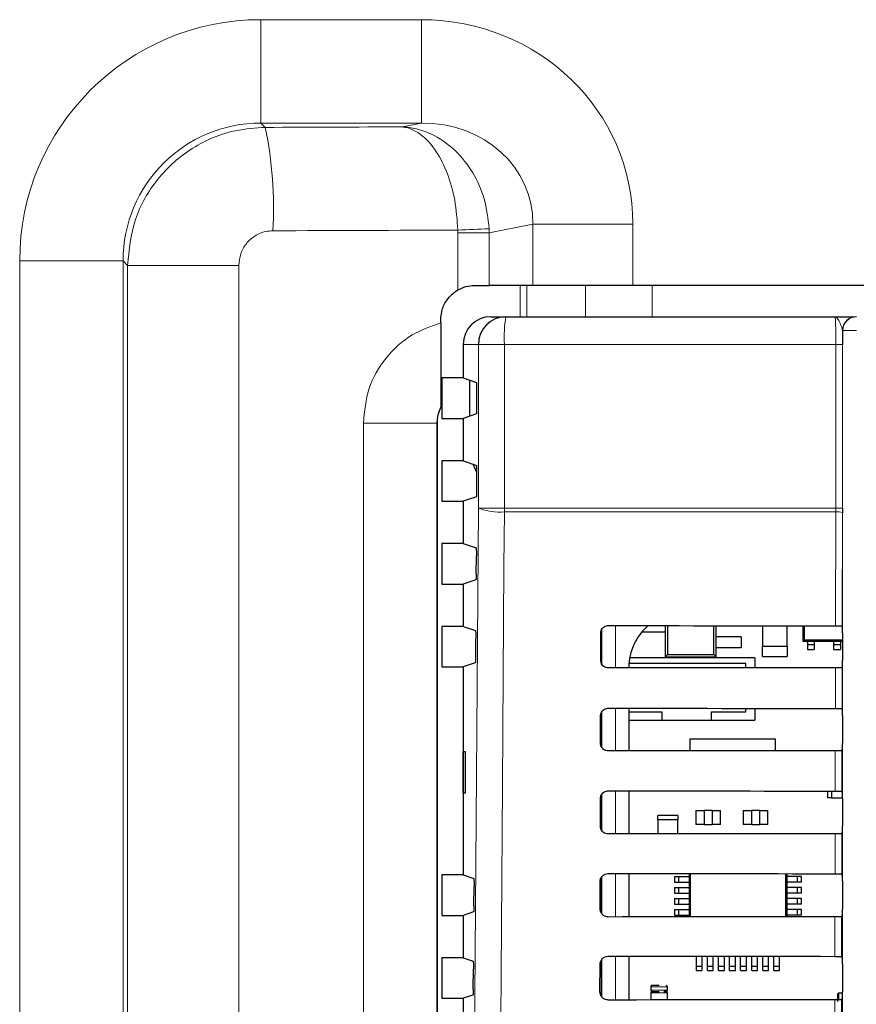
# Model space of a CAD drawing. Header units: millimetres. Extents: x 5 to 418, y 2 to 292.
# Tile 33 of 91: x 94 to 104, y 201 to 213. Entities that reach past the tile are written whole.
import ezdxf

# ---------------------------------------------------------------- set-up
doc = ezdxf.new("R2010")
doc.units = ezdxf.units.MM

msp = doc.modelspace()

# ---------------------------------------------------------------- linework, layer by layer
at = {"color": 7, "linetype": 'Continuous', "lineweight": 18}
for p, q in [((97.2228, 212.7433), (99.1588, 212.7433)), ((97.2228, 211.495), (97.2228, 212.7433)), ((99.1588, 211.495), (99.1588, 212.7433)), ((99.1588, 211.495), (97.2228, 211.495)), ((97.2228, 211.495), (97.2745, 211.4433)), ((98.9253, 211.4493), (99.1588, 211.495)), ((100.5045, 210.2737), (99.9776, 210.1707)), ((100.5045, 210.2737), (101.7119, 210.2737)), ((100.5045, 209.5358), (100.5045, 210.2737)), ((101.7119, 210.2737), (101.7119, 209.5358)), ((99.6003, 210.1707), (99.5997, 210.203)), ((99.9776, 210.1707), (99.6003, 210.1707)), ((99.6003, 209.4801), (99.6003, 210.1707)), ((99.9776, 210.1707), (99.9765, 210.2191)), ((99.9776, 210.1707), (99.9776, 209.5358)), ((94.3101, 159.9502), (94.3101, 209.8306)), ((95.5584, 209.8306), (94.3101, 209.8306)), ((95.5584, 209.8306), (95.5584, 159.9502)), ((95.6117, 209.7773), (95.5584, 209.8306)), ((95.6117, 160.0035), (95.6117, 209.7773)), ((96.9553, 209.7773), (95.6117, 209.7773)), ((96.9553, 209.7773), (96.9553, 160.0035)), ((100.3491, 209.1571), (100.3491, 209.5358)), ((100.4296, 209.5358), (100.4296, 209.1571)), ((101.1407, 209.1571), (101.1407, 209.5358)), ((101.9456, 209.5358), (101.9456, 209.1571)), ((104.2435, 208.9904), (104.2418, 208.9904)), ((104.2435, 208.9904), (104.4101, 208.9904)), ((104.2435, 195.0457), (104.2435, 208.9904)), ((99.8463, 208.8237), (99.663, 208.8237)), ((100.1602, 208.8237), (99.8463, 208.8237)), ((99.8463, 206.8459), (99.8463, 208.8237)), ((104.1618, 208.8237), (100.1602, 208.8237)), ((100.1602, 208.8237), (100.1602, 206.8459)), ((104.2424, 208.8237), (104.1618, 208.8237)), ((104.1618, 206.8459), (104.1618, 208.8237)), ((104.2424, 208.8237), (104.2424, 206.8459)), ((98.4582, 174.0732), (98.4582, 207.8743)), ((99.3464, 207.8743), (98.4582, 207.8743)), ((99.3464, 207.8743), (99.3464, 174.0732)), ((99.3475, 207.8731), (99.3464, 207.8743)), ((100.1602, 206.8459), (99.8463, 206.8459)), ((100.1602, 206.8459), (104.1618, 206.8459)), ((104.1618, 206.8017), (104.1618, 206.8459)), ((104.2424, 206.8459), (104.1618, 206.8459)), ((104.1618, 206.8017), (100.1603, 206.8017)), ((104.1585, 205.4265), (104.1618, 206.8017)), ((104.2424, 206.7907), (104.2392, 205.425)), ((101.5037, 205.4284), (101.5037, 204.9178)), ((101.337, 204.9621), (101.337, 205.3841)), ((104.1562, 204.4289), (104.1574, 204.9197)), ((104.238, 204.9212), (104.2368, 204.4274)), ((101.337, 203.9581), (101.337, 204.388)), ((101.5037, 204.4308), (101.5037, 203.9155)), ((104.1539, 203.4312), (104.155, 203.9174)), ((104.2356, 203.9188), (104.2345, 203.4298)), ((101.337, 202.954), (101.337, 203.3918)), ((101.5037, 203.4331), (101.5037, 202.9131)), ((104.1516, 202.4335), (104.1527, 202.915)), ((104.2333, 202.9165), (104.2322, 202.4321)), ((101.5037, 202.4354), (101.5037, 201.9108)), ((101.337, 201.9499), (101.337, 202.3956)), ((104.1492, 201.4359), (104.1503, 201.9127)), ((104.231, 201.9141), (104.2298, 201.4344)), ((101.337, 200.9457), (101.337, 201.3993)), ((101.5037, 201.4378), (101.5037, 200.9084)), ((101.9282, 201.0692), (102.1282, 201.0692)), ((101.9282, 201.0276), (102.1282, 201.0276)), ((102.1282, 200.9942), (101.9282, 200.9942)), ((104.1469, 200.4382), (104.148, 200.9103)), ((104.1982, 200.9112), (104.1982, 200.9897)), ((104.2286, 200.9118), (104.2275, 200.4368)), ((104.2399, 200.935), (104.2399, 200.9897))]:
    msp.add_line(p, q, dxfattribs=at)
at = {"color": 7, "linetype": 'Continuous', "lineweight": 25}
for p, q in [((99.8084, 209.5358), (99.9776, 209.5358)), ((100.5045, 209.5358), (99.9776, 209.5358)), ((101.7119, 209.5358), (100.5045, 209.5358)), ((117.6141, 209.5358), (101.7119, 209.5358)), ((99.3918, 209.0851), (99.3918, 209.1191)), ((99.9968, 209.1571), (100.1792, 209.1571)), ((100.1792, 209.1571), (104.1518, 209.1571)), ((99.663, 208.8237), (99.663, 208.4179)), ((99.4058, 208.4179), (99.4058, 207.9295)), ((99.663, 208.4179), (99.4058, 208.4179)), ((99.663, 208.4179), (99.8247, 208.3641)), ((99.743, 207.9562), (99.743, 208.3913)), ((99.829, 208.0667), (99.829, 208.2807)), ((99.3918, 208.06), (99.3918, 208.0671)), ((99.4058, 207.9295), (99.663, 207.9295)), ((99.8247, 207.9834), (99.663, 207.9295)), ((99.663, 207.9295), (99.663, 207.4179)), ((99.3475, 207.8731), (99.3475, 174.0743)), ((99.4058, 207.4179), (99.4058, 206.9295)), ((99.663, 207.4179), (99.4058, 207.4179)), ((99.663, 207.4179), (99.829, 207.3626)), ((99.829, 207.0667), (99.829, 207.3626)), ((99.8247, 206.9834), (99.663, 206.9295)), ((99.4058, 206.9295), (99.663, 206.9295)), ((99.663, 206.9295), (99.663, 206.4179)), ((104.2424, 206.8459), (104.2424, 206.7907)), ((99.4058, 206.4179), (99.4058, 205.9295)), ((99.663, 206.4179), (99.4058, 206.4179)), ((99.663, 206.4179), (99.8183, 206.3662)), ((99.8211, 206.053), (99.8226, 206.2718)), ((99.4058, 205.9295), (99.663, 205.9295)), ((99.8168, 205.9807), (99.663, 205.9295)), ((99.663, 205.9295), (99.663, 205.4179)), ((99.4058, 205.4179), (99.4058, 204.9295)), ((99.663, 205.4179), (99.4058, 205.4179)), ((99.663, 205.4179), (99.8113, 205.3685)), ((102.1009, 205.4279), (102.1009, 205.3516)), ((102.1302, 205.4279), (102.1302, 205.0809)), ((102.6881, 205.0809), (102.6881, 205.4275)), ((102.7175, 205.0516), (102.7175, 205.4275)), ((103.2752, 205.4271), (103.2752, 205.1809)), ((103.5752, 205.1809), (103.5752, 205.4269)), ((103.7645, 205.4268), (103.7645, 205.2392)), ((103.7807, 205.4268), (103.7807, 205.2554)), ((104.2391, 205.4252), (104.2392, 205.425)), ((101.3238, 205.0071), (101.3246, 205.3404)), ((101.3297, 205.3656), (101.3297, 204.9783)), ((101.8205, 205.3516), (102.1009, 205.3516)), ((102.1009, 205.3516), (102.1009, 205.0516)), ((102.7175, 205.1599), (102.7175, 205.2932)), ((103.0175, 205.2932), (102.7175, 205.2932)), ((103.0175, 205.2932), (103.0175, 205.1599)), ((104.2405, 205.3418), (104.2405, 205.0056)), ((99.814, 205.0507), (99.8156, 205.2741)), ((103.2752, 205.0559), (103.2752, 205.1809)), ((103.2752, 205.1809), (103.5752, 205.1809)), ((103.5752, 205.1809), (103.5752, 205.0559)), ((103.7807, 205.2554), (103.7645, 205.2392)), ((103.7645, 205.2392), (104.2405, 205.2392)), ((103.7807, 205.2554), (104.2405, 205.2554)), ((103.8179, 205.2392), (103.8179, 205.1976)), ((103.9012, 205.1976), (103.8179, 205.1976)), ((103.8179, 205.1976), (103.8179, 205.1392)), ((103.9012, 205.2392), (103.9012, 205.1976)), ((103.9012, 205.1976), (103.9012, 205.1392)), ((104.1345, 205.2392), (104.1345, 205.1976)), ((104.2179, 205.1976), (104.1345, 205.1976)), ((104.1345, 205.1976), (104.1345, 205.1392)), ((104.2179, 205.2392), (104.2179, 205.1976)), ((104.2179, 205.1976), (104.2179, 205.1392)), ((102.1302, 205.0809), (102.1009, 205.0516)), ((102.1009, 205.0516), (102.7175, 205.0516)), ((102.1302, 205.0809), (102.6881, 205.0809)), ((102.6881, 205.0809), (102.7175, 205.0516)), ((103.0175, 205.1599), (102.7175, 205.1599)), ((103.2752, 205.0559), (103.5752, 205.0559)), ((103.8179, 205.1392), (103.9012, 205.1392)), ((104.1345, 205.1392), (104.2179, 205.1392)), ((99.4058, 204.9295), (99.663, 204.9295)), ((99.8097, 204.9784), (99.663, 204.9295)), ((99.663, 204.9295), (99.663, 202.4179)), ((103.0758, 204.9709), (101.665, 204.9709)), ((103.1842, 205.0376), (101.6732, 205.0376)), ((103.0758, 204.919), (103.0758, 204.9709)), ((103.1842, 205.0376), (103.1842, 204.9191)), ((101.6633, 204.9237), (101.6633, 204.9179)), ((104.2391, 204.9223), (104.238, 204.9212)), ((101.3215, 204.0071), (101.3223, 204.3404)), ((101.3297, 204.3732), (101.3297, 203.9695)), ((101.6633, 204.4306), (101.6633, 203.9156)), ((101.6633, 204.3876), (102.0592, 204.3876)), ((102.0592, 204.3876), (102.0592, 204.2876)), ((102.6592, 204.3876), (103.0758, 204.3876)), ((102.6592, 204.2876), (102.6592, 204.3876)), ((103.0758, 204.3876), (103.0758, 204.4296)), ((103.1842, 204.4295), (103.1842, 204.2876)), ((104.2368, 204.4274), (104.2391, 204.4252)), ((104.2405, 204.3418), (104.2405, 204.0056)), ((101.6633, 204.2876), (102.0592, 204.2876)), ((102.0592, 204.2876), (102.6592, 204.2876)), ((102.6592, 204.2876), (103.1842, 204.2876)), ((102.4005, 204.0556), (102.4005, 203.9162)), ((103.4339, 204.0556), (102.4005, 204.0556)), ((103.4339, 203.9169), (103.4339, 204.0556)), ((99.6639, 203.9071), (99.6892, 203.9075)), ((99.6639, 203.407), (99.6639, 203.9071)), ((99.6892, 203.9075), (99.6892, 203.4066)), ((104.2391, 203.9223), (104.2356, 203.9188)), ((99.6892, 203.4066), (99.6639, 203.407)), ((101.3297, 203.3805), (101.3297, 202.9648)), ((101.6633, 203.433), (101.6633, 202.9133)), ((104.059, 203.4313), (104.059, 203.3512)), ((104.109, 203.4312), (104.109, 203.3512)), ((104.2345, 203.4298), (104.2391, 203.4252)), ((101.3192, 203.0071), (101.3199, 203.3404)), ((104.109, 203.3512), (104.059, 203.3512)), ((104.109, 203.3512), (104.2405, 203.3512)), ((104.2405, 203.3418), (104.2405, 203.0056)), ((102.4709, 203.1956), (102.5709, 203.1956)), ((102.4709, 203.1956), (102.4709, 203.0289)), ((102.5709, 203.1956), (102.5709, 203.0289)), ((102.6709, 203.1956), (102.5709, 203.1956)), ((102.6709, 203.1956), (102.7709, 203.1956)), ((102.6709, 203.0289), (102.6709, 203.1956)), ((102.7709, 203.0289), (102.7709, 203.1956)), ((103.0424, 203.1956), (103.1424, 203.1956)), ((103.0424, 203.1956), (103.0424, 203.0289)), ((103.1424, 203.1956), (103.1424, 203.0289)), ((103.2424, 203.1956), (103.1424, 203.1956)), ((103.2424, 203.0289), (103.2424, 203.1956)), ((103.2424, 203.1956), (103.3424, 203.1956)), ((103.3424, 203.0289), (103.3424, 203.1956)), ((102.2549, 203.1346), (102.0132, 203.1346)), ((102.0132, 203.0846), (102.0132, 203.1346)), ((102.2549, 203.0846), (102.0132, 203.0846)), ((102.0132, 203.0846), (102.0132, 202.9135)), ((102.2549, 203.1346), (102.2549, 203.0846)), ((102.2549, 202.9137), (102.2549, 203.0846)), ((102.5709, 203.0289), (102.4709, 203.0289)), ((102.5709, 203.0289), (102.6709, 203.0289)), ((102.7709, 203.0289), (102.6709, 203.0289)), ((103.1424, 203.0289), (103.0424, 203.0289)), ((103.1424, 203.0289), (103.2424, 203.0289)), ((103.3424, 203.0289), (103.2424, 203.0289)), ((104.2391, 202.9223), (104.2333, 202.9165)), ((101.6633, 202.4353), (101.6633, 201.9109)), ((102.389, 202.4347), (102.389, 201.9115)), ((102.4067, 201.9115), (102.4067, 202.4347)), ((103.5547, 202.4339), (103.5547, 201.9123)), ((103.5724, 201.9123), (103.5724, 202.4339)), ((104.2322, 202.4321), (104.2391, 202.4252)), ((99.4058, 202.4179), (99.4058, 201.9295)), ((99.663, 202.4179), (99.4058, 202.4179)), ((99.663, 202.4179), (99.7902, 202.3755)), ((101.3168, 202.0071), (101.3176, 202.3404)), ((101.3297, 202.3862), (101.3297, 201.9608)), ((102.214, 202.4011), (102.214, 202.3311)), ((102.214, 202.4011), (102.264, 202.4011)), ((102.214, 202.3311), (102.264, 202.3311)), ((102.264, 202.4011), (102.264, 202.3311)), ((102.264, 202.4011), (102.389, 202.4011)), ((102.264, 202.3311), (102.389, 202.3311)), ((103.6974, 202.4011), (103.5724, 202.4011)), ((103.6974, 202.3311), (103.5724, 202.3311)), ((103.6974, 202.3311), (103.6974, 202.4011)), ((103.7474, 202.4011), (103.6974, 202.4011)), ((103.7474, 202.3311), (103.6974, 202.3311)), ((103.7474, 202.3311), (103.7474, 202.4011)), ((104.2405, 202.3418), (104.2405, 202.0056)), ((99.7928, 202.0436), (99.7945, 202.2812)), ((102.214, 202.2677), (102.214, 202.1977)), ((102.214, 202.2677), (102.264, 202.2677)), ((102.214, 202.1977), (102.264, 202.1977)), ((102.264, 202.2677), (102.264, 202.1977)), ((102.264, 202.2677), (102.389, 202.2677)), ((102.264, 202.1977), (102.389, 202.1977)), ((103.6974, 202.2677), (103.5724, 202.2677)), ((103.6974, 202.1977), (103.5724, 202.1977)), ((103.6974, 202.1977), (103.6974, 202.2677)), ((103.7474, 202.2677), (103.6974, 202.2677)), ((103.7474, 202.1977), (103.6974, 202.1977)), ((103.7474, 202.1977), (103.7474, 202.2677)), ((102.214, 202.1344), (102.214, 202.0644)), ((102.214, 202.1344), (102.264, 202.1344)), ((102.264, 202.1344), (102.264, 202.0644)), ((102.264, 202.1344), (102.389, 202.1344)), ((103.6974, 202.1344), (103.5724, 202.1344)), ((103.6974, 202.0644), (103.6974, 202.1344)), ((103.7474, 202.1344), (103.6974, 202.1344)), ((103.7474, 202.0644), (103.7474, 202.1344)), ((99.7885, 201.9713), (99.663, 201.9295)), ((102.214, 202.0644), (102.264, 202.0644)), ((102.214, 202.0011), (102.214, 201.9311)), ((102.214, 202.0011), (102.264, 202.0011)), ((102.264, 202.0644), (102.389, 202.0644)), ((102.264, 202.0011), (102.264, 201.9311)), ((102.264, 202.0011), (102.389, 202.0011)), ((103.6974, 202.0644), (103.5724, 202.0644)), ((103.6974, 202.0011), (103.5724, 202.0011)), ((103.7474, 202.0644), (103.6974, 202.0644)), ((103.6974, 201.9311), (103.6974, 202.0011)), ((103.7474, 202.0011), (103.6974, 202.0011)), ((103.7474, 201.9311), (103.7474, 202.0011)), ((99.4058, 201.9295), (99.663, 201.9295)), ((99.663, 201.9295), (99.663, 201.4179)), ((102.214, 201.9311), (102.264, 201.9311)), ((102.264, 201.9311), (102.389, 201.9311)), ((103.6974, 201.9311), (103.5724, 201.9311)), ((103.7474, 201.9311), (103.6974, 201.9311)), ((104.2391, 201.9223), (104.231, 201.9141)), ((99.4058, 201.4179), (99.4058, 200.9295)), ((99.663, 201.4179), (99.4058, 201.4179)), ((99.663, 201.4179), (99.7832, 201.3779)), ((101.3297, 201.39), (101.3297, 200.9567)), ((101.6633, 201.4376), (101.6633, 200.9086)), ((102.479, 201.3161), (102.479, 201.437)), ((102.549, 201.3161), (102.549, 201.4369)), ((102.6124, 201.3161), (102.6124, 201.4369)), ((102.6824, 201.3161), (102.6824, 201.4368)), ((102.7457, 201.3161), (102.7457, 201.4368)), ((102.8157, 201.3161), (102.8157, 201.4367)), ((102.879, 201.3161), (102.879, 201.4367)), ((102.949, 201.3161), (102.949, 201.4366)), ((103.0124, 201.3161), (103.0124, 201.4366)), ((103.0824, 201.3161), (103.0824, 201.4365)), ((103.1457, 201.3161), (103.1457, 201.4365)), ((103.2157, 201.3161), (103.2157, 201.4365)), ((103.279, 201.3161), (103.279, 201.4364)), ((103.349, 201.3161), (103.349, 201.4364)), ((103.4124, 201.3161), (103.4124, 201.4363)), ((103.4824, 201.3161), (103.4824, 201.4363)), ((104.2298, 201.4344), (104.2391, 201.4252)), ((99.7857, 201.0413), (99.7874, 201.2835)), ((101.3145, 201.0071), (101.3153, 201.3404)), ((102.479, 201.3161), (102.549, 201.3161)), ((102.479, 201.2661), (102.479, 201.3161)), ((102.479, 201.2661), (102.549, 201.2661)), ((102.549, 201.2661), (102.549, 201.3161)), ((102.6124, 201.3161), (102.6824, 201.3161)), ((102.6124, 201.2661), (102.6124, 201.3161)), ((102.6124, 201.2661), (102.6824, 201.2661)), ((102.6824, 201.2661), (102.6824, 201.3161)), ((102.7457, 201.3161), (102.8157, 201.3161)), ((102.7457, 201.2661), (102.7457, 201.3161)), ((102.7457, 201.2661), (102.8157, 201.2661)), ((102.8157, 201.2661), (102.8157, 201.3161)), ((102.879, 201.3161), (102.949, 201.3161)), ((102.879, 201.2661), (102.879, 201.3161)), ((102.879, 201.2661), (102.949, 201.2661)), ((102.949, 201.2661), (102.949, 201.3161)), ((103.0124, 201.3161), (103.0824, 201.3161)), ((103.0124, 201.2661), (103.0124, 201.3161)), ((103.0124, 201.2661), (103.0824, 201.2661)), ((103.0824, 201.2661), (103.0824, 201.3161)), ((103.1457, 201.3161), (103.2157, 201.3161)), ((103.1457, 201.2661), (103.1457, 201.3161)), ((103.1457, 201.2661), (103.2157, 201.2661)), ((103.2157, 201.2661), (103.2157, 201.3161)), ((103.279, 201.3161), (103.349, 201.3161)), ((103.279, 201.2661), (103.279, 201.3161)), ((103.279, 201.2661), (103.349, 201.2661)), ((103.349, 201.2661), (103.349, 201.3161)), ((103.4124, 201.3161), (103.4824, 201.3161)), ((103.4124, 201.2661), (103.4124, 201.3161)), ((103.4124, 201.2661), (103.4824, 201.2661)), ((103.4824, 201.2661), (103.4824, 201.3161)), ((104.2405, 201.3418), (104.2405, 201.0056)), ((101.9282, 201.0692), (101.9282, 201.0276)), ((102.1282, 201.0276), (102.1282, 201.0692)), ((99.4058, 200.9295), (99.663, 200.9295)), ((99.7815, 200.969), (99.663, 200.9295)), ((99.663, 200.9295), (99.663, 200.4179)), ((101.9282, 200.9942), (101.9282, 200.9088)), ((102.1282, 200.909), (102.1282, 200.9942)), ((104.2399, 200.9897), (104.1982, 200.9897)), ((104.2391, 200.9223), (104.2286, 200.9118)), ((104.2405, 200.9897), (104.2399, 200.9897))]:
    msp.add_line(p, q, dxfattribs=at)
at = {"color": 7, "linetype": 'Continuous', "lineweight": 25, "flags": 128}
msp.add_lwpolyline([(99.829, 207.2751), (99.8108, 207.3122), (99.7846, 207.3774)], dxfattribs=at)
at = {"color": 7, "linetype": 'Continuous', "lineweight": 18, "flags": 128}
for points in [[(99.7632, 195.0521), (99.8047, 200.9469), (99.8463, 206.8459)], [(100.1603, 206.8017), (100.1556, 206.141), (100.137, 203.4982), (100.0769, 195.0079)]]:
    msp.add_lwpolyline(points, dxfattribs=at)
at = {"color": 7, "linetype": 'Continuous', "lineweight": 18}
for centre, radius, start, end in [((92.5324, 210.4654), 4.8418, 356.79857, 11.65202), ((96.9667, 276.2097), 66.0593, 272.284326, 272.611437), ((101.636, 208.9068), 1.4781, 170.252, 183.22138), ((104.4102, 208.9904), 0.1667, 90.00436, 180.00436), ((100.0971, 207.4901), 0.6913, 248.72712, 275.24722), ((105.9603, 206.8458), 5.8001, 179.99924, 180.43593), ((104.1802, 206.6369), 0.1659, 67.99669, 96.38698)]:
    msp.add_arc(centre, radius, start, end, dxfattribs=at)
at = {"color": 7, "linetype": 'Continuous', "lineweight": 25}
for centre, radius, start, end in [((100.1794, 208.8239), 0.3331, 90.03931, 180.03926), ((104.4085, 208.9904), 0.1667, 90.00436, 180.00436), ((102.3242, 204.9237), 0.6608, 130.24926, 180), ((101.9449, 201.0692), 0.0167, 90, 180), ((101.9449, 201.0276), 0.0167, 180, 270), ((101.9449, 200.9942), 0.0167, 90, 180), ((102.1115, 201.0692), 0.0167, 0, 90), ((102.1115, 201.0276), 0.0167, 270, 0), ((102.1115, 200.9942), 0.0167, 0, 90), ((104.1982, 200.9731), 0.0167, 90, 180)]:
    msp.add_arc(centre, radius, start, end, dxfattribs=at)
at = {"color": 7, "linetype": 'Continuous', "lineweight": 18}
for centre, major_axis, ratio, start_param, end_param in [((97.2308, 209.8226), (-2.0681, 2.0681), 0.9972647, 5.4991567, 7.0672139), ((99.1237, 210.2398), (-2.5433, -0.4974), 0.9646906, 2.9551027, 4.5123531), ((97.2308, 209.8226), (-1.1866, 1.1866), 0.9931952, 5.4991567, 7.0672139), ((99.1237, 210.2398), (1.3599, 0.266), 0.9021093, 6.0966954, 7.6539458), ((109.663, 202.6672), (167.9167, 0), 0.0524078, 1.6347866, 1.6446415), ((109.663, 201.4189), (166.6667, 0), 0.0528008, 1.6312132, 1.6446415)]:
    msp.add_ellipse(centre, major_axis=major_axis, ratio=ratio, start_param=start_param, end_param=end_param, dxfattribs=at)
at = {"color": 7, "linetype": 'Continuous', "lineweight": 25}
for centre, major_axis, ratio, start_param, end_param in [((99.9968, 208.8237), (-0.3338, 0), 0.9986295, 4.712389, 6.2831853), ((99.8246, 208.2807), (0, 0.0833), 0.0524078, 4.712389, 6.265732), ((99.7648, 207.872), (0.2954, -0.2954), 0.9972647, 3.4609248, 3.9256213), ((99.8246, 208.0667), (0, 0.0833), 0.0524078, 3.1590459, 4.712389), ((99.8246, 207.0667), (0, 0.0833), 0.0524078, 3.1590459, 4.712389), ((109.663, 208.3377), (166.8688, 0), 0.0174551, 4.6629288, 4.6793961), ((104.2391, 205.3418), (0, 0.0833), 0.0174551, 4.712389, 6.2302814), ((104.2391, 205.0056), (0, 0.0833), 0.0174551, 3.1590459, 4.712389), ((109.663, 202.0233), (166.0239, 0), 0.0174551, 1.6039642, 1.6205084), ((109.663, 207.3377), (166.735, 0), 0.0174551, 4.662889, 4.6793557), ((104.2391, 204.3418), (0, 0.0833), 0.0174551, 4.712389, 6.265732), ((104.2391, 204.0056), (0, 0.0833), 0.0174551, 3.1590459, 4.712389), ((109.663, 201.0233), (165.8901, 0), 0.0174551, 1.6040051, 1.6205486), ((109.663, 206.3377), (166.6012, 0), 0.0174551, 4.6628493, 4.6793152), ((104.2391, 203.3418), (0, 0.0833), 0.0174551, 4.712389, 6.265732), ((109.663, 200.0233), (165.7563, 0), 0.0174551, 1.6040461, 1.6205888), ((104.2391, 203.0056), (0, 0.0833), 0.0174551, 3.1590459, 4.712389), ((109.663, 205.3376), (166.4674, 0), 0.0174551, 4.6628094, 4.6792746), ((104.2391, 202.3418), (0, 0.0833), 0.0174551, 4.712389, 6.265732), ((104.2391, 202.0056), (0, 0.0833), 0.0174551, 3.1590459, 4.712389), ((109.663, 199.0233), (165.6225, 0), 0.0174551, 1.6040871, 1.620629), ((109.663, 204.3376), (166.3336, 0), 0.0174551, 4.6627695, 4.6792339), ((104.2391, 201.3418), (0, 0.0833), 0.0174551, 4.712389, 6.265732), ((104.2391, 201.0056), (0, 0.0833), 0.0174551, 3.1590459, 4.712389), ((109.663, 198.0233), (165.4887, 0), 0.0174551, 1.6041282, 1.6206693)]:
    msp.add_ellipse(centre, major_axis=major_axis, ratio=ratio, start_param=start_param, end_param=end_param, dxfattribs=at)
at = {"color": 7, "linetype": 'Continuous', "lineweight": 18}
for points, knots in [([(95.6117, 209.7773), (95.6305, 209.9649), (95.6682, 210.3399), (95.957, 210.8397), (96.3811, 211.2166), (96.8478, 211.4145), (97.1545, 211.4352), (97.2745, 211.4433)], [0, 0, 0, 0, 0.2154015, 0.43078161, 0.6462584, 0.86166457, 1, 1, 1, 1]), ([(99.9765, 210.2191), (99.9622, 210.3416), (99.9339, 210.5834), (99.785, 210.9098), (99.5664, 211.1871), (99.316, 211.3577), (99.1137, 211.4249), (99.0059, 211.4428), (98.9605, 211.4472), (98.9408, 211.4485), (98.932, 211.449), (98.9279, 211.4492), (98.9261, 211.4493), (98.9253, 211.4493)], [0, 0, 0, 0, 0.1836223, 0.3623589, 0.550359, 0.7677392, 0.9021513, 0.9573517, 0.9813074, 0.9917989, 0.9964012, 0.998525, 1, 1, 1, 1]), ([(99.5997, 210.203), (99.5905, 210.3257), (99.5724, 210.5679), (99.4771, 210.8966), (99.337, 211.1773), (99.1764, 211.3517), (99.0465, 211.422), (98.9772, 211.4415), (98.948, 211.4466), (98.9353, 211.4483), (98.9296, 211.4489), (98.927, 211.4492), (98.9258, 211.4493), (98.9253, 211.4493)], [0, 0, 0, 0, 0.1836388, 0.3623766, 0.5503643, 0.7677303, 0.9020631, 0.9573204, 0.9812965, 0.9917947, 0.9963995, 0.9985249, 1, 1, 1, 1]), ([(97.3667, 210.195), (97.3369, 210.193), (97.2608, 210.1877), (97.1452, 210.138), (97.0402, 210.0434), (96.969, 209.9182), (96.9599, 209.8243), (96.9553, 209.7773)], [0, 0, 0, 0, 0.1377217, 0.3524744, 0.5678846, 0.7837748, 1, 1, 1, 1]), ([(98.4582, 207.8743), (98.472, 208.0154), (98.4998, 208.2978), (98.7171, 208.6711), (99.0224, 208.9523), (99.2737, 209.0426), (99.3918, 209.0851)], [0, 0, 0, 0, 0.25694, 0.514148, 0.7717202, 1, 1, 1, 1]), ([(104.1618, 208.8237), (104.1617, 208.8612), (104.1615, 208.936), (104.1598, 209.0359), (104.1572, 209.1112), (104.1544, 209.1513), (104.1526, 209.1554), (104.1518, 209.1571)], [0, 0, 0, 0, 0.21427962, 0.42858664, 0.64306619, 0.85785142, 1, 1, 1, 1]), ([(104.2418, 208.9904), (104.2391, 209.0036), (104.2321, 209.0379), (104.2014, 209.1039), (104.1755, 209.1486), (104.1582, 209.157), (104.1519, 209.1571), (104.1518, 209.1571)], [0, 0, 0, 0, 0.1744978, 0.4524056, 0.7988385, 0.996423, 1, 1, 1, 1]), ([(99.3918, 208.0671), (99.3836, 208.0494), (99.3556, 207.9889), (99.3502, 207.9217), (99.3464, 207.8743)], [0, 0, 0, 0, 0.2931796, 1, 1, 1, 1])]:
    msp.add_open_spline(points, degree=3, knots=knots, dxfattribs=at)
at = {"color": 7, "linetype": 'Continuous', "lineweight": 25}
for points, knots in [([(99.3918, 209.1191), (99.3964, 209.1659), (99.4055, 209.2595), (99.4772, 209.3839), (99.5513, 209.4511), (99.5959, 209.4775), (99.6003, 209.4801)], [0, 0, 0, 0, 0.3212782, 0.6425467, 0.9640972, 1, 1, 1, 1]), ([(99.6003, 209.4801), (99.6324, 209.4955), (99.6966, 209.5263), (99.7687, 209.5353), (99.8034, 209.5357), (99.8084, 209.5358)], [0, 0, 0, 0, 0.4607907, 0.9218483, 1, 1, 1, 1]), ([(99.3918, 209.0851), (99.3918, 208.9787), (99.3918, 208.7664), (99.3918, 208.4738), (99.3918, 208.2532), (99.3918, 208.1115), (99.3918, 208.0778), (99.3918, 208.0671)], [0, 0, 0, 0, 0.227391, 0.4540358, 0.7060165, 0.9072936, 1, 1, 1, 1]), ([(104.1518, 209.1571), (104.1522, 209.1571), (104.2047, 209.1571), (104.2899, 209.1571), (104.3714, 209.1571), (104.3821, 209.1571), (104.3827, 209.1571)], [0, 0, 0, 0, 0.0036444, 0.5669873, 0.9718875, 1, 1, 1, 1]), ([(104.2418, 208.9904), (104.2419, 208.9808), (104.2423, 208.9281), (104.2423, 208.8707), (104.2424, 208.8237)], [0, 0, 0, 0, 0.181685, 1, 1, 1, 1]), ([(99.8183, 206.3662), (99.8188, 206.3651), (99.8198, 206.3629), (99.8211, 206.348), (99.8221, 206.3263), (99.8226, 206.2997), (99.8226, 206.281), (99.8226, 206.2718)], [0, 0, 0, 0, 0.2016526, 0.4033255, 0.6044083, 0.8042902, 1, 1, 1, 1]), ([(99.8211, 206.053), (99.8209, 206.0439), (99.8207, 206.0256), (99.8198, 206.0029), (99.8186, 205.9869), (99.8175, 205.9813), (99.8169, 205.9808), (99.8168, 205.9807)], [0, 0, 0, 0, 0.2359147, 0.471797, 0.7085457, 0.9467446, 1, 1, 1, 1]), ([(101.3246, 205.3404), (101.3248, 205.3443), (101.3254, 205.3582), (101.3329, 205.3814), (101.3512, 205.4057), (101.3766, 205.4225), (101.3986, 205.4282), (101.4108, 205.4285), (101.413, 205.4285)], [0, 0, 0, 0, 0.0850535, 0.3019905, 0.5196115, 0.7367694, 0.9522337, 1, 1, 1, 1]), ([(104.1585, 205.4265), (104.1678, 205.4265), (104.1864, 205.4265), (104.2108, 205.4262), (104.229, 205.4258), (104.2374, 205.4255), (104.2387, 205.4252), (104.2391, 205.4252)], [0, 0, 0, 0, 0.22525402, 0.45048074, 0.67646869, 0.90392415, 1, 1, 1, 1]), ([(99.8113, 205.3685), (99.8118, 205.3674), (99.8128, 205.3652), (99.8141, 205.3503), (99.8151, 205.3286), (99.8156, 205.302), (99.8156, 205.2834), (99.8156, 205.2741)], [0, 0, 0, 0, 0.20165517, 0.40333069, 0.60441525, 0.80429682, 1, 1, 1, 1]), ([(99.814, 205.0507), (99.8139, 205.0415), (99.8136, 205.0233), (99.8127, 205.0005), (99.8115, 204.9845), (99.8104, 204.979), (99.8098, 204.9785), (99.8097, 204.9784)], [0, 0, 0, 0, 0.23591216, 0.47179193, 0.70853945, 0.94673944, 1, 1, 1, 1]), ([(101.413, 204.9177), (101.4092, 204.9179), (101.3955, 204.9184), (101.3724, 204.9257), (101.348, 204.9434), (101.3308, 204.9682), (101.3243, 204.9908), (101.3239, 205.0039), (101.3238, 205.0071)], [0, 0, 0, 0, 0.0819832, 0.2941466, 0.5056511, 0.7175519, 0.931033, 1, 1, 1, 1]), ([(104.238, 204.9212), (104.2369, 204.921), (104.2347, 204.9207), (104.2196, 204.9202), (104.1978, 204.9199), (104.1756, 204.9197), (104.1618, 204.9197), (104.1574, 204.9197)], [0, 0, 0, 0, 0.2249122, 0.4498651, 0.6736204, 0.8949376, 1, 1, 1, 1]), ([(101.3223, 204.3404), (101.3225, 204.3446), (101.3231, 204.359), (101.331, 204.3829), (101.3499, 204.4078), (101.3761, 204.4249), (101.3986, 204.4305), (101.4109, 204.4308), (101.413, 204.4308)], [0, 0, 0, 0, 0.0885369, 0.3054942, 0.5231207, 0.7402623, 0.9556958, 1, 1, 1, 1]), ([(104.1562, 204.4289), (104.1655, 204.4288), (104.1841, 204.4288), (104.2085, 204.4285), (104.2267, 204.4282), (104.2355, 204.4278), (104.2365, 204.4275), (104.2368, 204.4274)], [0, 0, 0, 0, 0.2200079, 0.4399891, 0.6607138, 0.8828719, 1, 1, 1, 1]), ([(101.413, 203.9154), (101.4089, 203.9156), (101.3947, 203.9161), (101.3709, 203.9238), (101.3459, 203.9421), (101.3285, 203.9677), (101.322, 203.9907), (101.3216, 204.0039), (101.3215, 204.0071)], [0, 0, 0, 0, 0.08535942, 0.29750523, 0.50900587, 0.7209231, 0.93443429, 1, 1, 1, 1]), ([(104.2356, 203.9188), (104.2345, 203.9187), (104.2323, 203.9183), (104.2173, 203.9179), (104.1955, 203.9176), (104.1732, 203.9174), (104.1595, 203.9174), (104.155, 203.9174)], [0, 0, 0, 0, 0.2249182, 0.4498771, 0.6736383, 0.8949613, 1, 1, 1, 1]), ([(101.3199, 203.3404), (101.3201, 203.3448), (101.3208, 203.3598), (101.3292, 203.3844), (101.3486, 203.4099), (101.3756, 203.4273), (101.3985, 203.4329), (101.411, 203.4331), (101.413, 203.4332)], [0, 0, 0, 0, 0.0918409, 0.3088174, 0.5264491, 0.7435751, 0.9589796, 1, 1, 1, 1]), ([(104.1539, 203.4312), (104.1632, 203.4312), (104.1818, 203.4311), (104.2062, 203.4309), (104.2243, 203.4305), (104.2331, 203.4301), (104.2341, 203.4298), (104.2345, 203.4298)], [0, 0, 0, 0, 0.22001376, 0.44000086, 0.6607316, 0.88289575, 1, 1, 1, 1]), ([(101.413, 202.913), (101.4087, 202.9132), (101.3939, 202.9138), (101.3694, 202.9219), (101.3439, 202.9408), (101.3261, 202.9671), (101.3196, 202.9906), (101.3192, 203.004), (101.3192, 203.0071)], [0, 0, 0, 0, 0.0885636, 0.3006931, 0.5121907, 0.724124, 0.9376639, 1, 1, 1, 1]), ([(104.2333, 202.9165), (104.2322, 202.9163), (104.23, 202.916), (104.2149, 202.9155), (104.1931, 202.9152), (104.1709, 202.9151), (104.1571, 202.915), (104.1527, 202.915)], [0, 0, 0, 0, 0.2249241, 0.449889, 0.6736562, 0.8949851, 1, 1, 1, 1]), ([(101.3176, 202.3404), (101.3178, 202.3451), (101.3185, 202.3606), (101.3273, 202.386), (101.3474, 202.412), (101.3751, 202.4297), (101.3985, 202.4353), (101.4111, 202.4355), (101.413, 202.4355)], [0, 0, 0, 0, 0.0949792, 0.3119739, 0.5296104, 0.7467217, 0.9620986, 1, 1, 1, 1]), ([(104.1516, 202.4335), (104.1609, 202.4335), (104.1794, 202.4335), (104.2038, 202.4332), (104.222, 202.4328), (104.2308, 202.4324), (104.2318, 202.4322), (104.2322, 202.4321)], [0, 0, 0, 0, 0.22001967, 0.44001267, 0.6607494, 0.88291961, 1, 1, 1, 1]), ([(99.7902, 202.3755), (99.7907, 202.3745), (99.7917, 202.3723), (99.793, 202.3573), (99.794, 202.3357), (99.7945, 202.309), (99.7945, 202.2904), (99.7945, 202.2812)], [0, 0, 0, 0, 0.201663, 0.4033465, 0.6044361, 0.8043168, 1, 1, 1, 1]), ([(99.7928, 202.0436), (99.7927, 202.0345), (99.7925, 202.0162), (99.7915, 201.9935), (99.7903, 201.9775), (99.7892, 201.9719), (99.7886, 201.9714), (99.7885, 201.9713)], [0, 0, 0, 0, 0.2359045, 0.4717765, 0.7085205, 0.946724, 1, 1, 1, 1]), ([(101.413, 201.9107), (101.4084, 201.9109), (101.3931, 201.9116), (101.3679, 201.9199), (101.3418, 201.9395), (101.3237, 201.9665), (101.3172, 201.9905), (101.3169, 202.0041), (101.3168, 202.0071)], [0, 0, 0, 0, 0.0916086, 0.3037232, 0.5152183, 0.7271671, 0.9407346, 1, 1, 1, 1]), ([(104.231, 201.9141), (104.2298, 201.914), (104.2276, 201.9136), (104.2126, 201.9132), (104.1908, 201.9129), (104.1686, 201.9127), (104.1548, 201.9127), (104.1503, 201.9127)], [0, 0, 0, 0, 0.22493012, 0.44990096, 0.67367408, 0.89500887, 1, 1, 1, 1]), ([(99.7832, 201.3779), (99.7837, 201.3768), (99.7847, 201.3746), (99.786, 201.3597), (99.7869, 201.338), (99.7875, 201.3114), (99.7875, 201.2927), (99.7874, 201.2835)], [0, 0, 0, 0, 0.2016656, 0.4033518, 0.604443, 0.8043234, 1, 1, 1, 1]), ([(101.3153, 201.3404), (101.3155, 201.3454), (101.3163, 201.3614), (101.3254, 201.3875), (101.3461, 201.414), (101.3746, 201.4321), (101.3984, 201.4376), (101.4112, 201.4378), (101.413, 201.4378)], [0, 0, 0, 0, 0.097964, 0.3149759, 0.5326169, 0.7497141, 0.965065, 1, 1, 1, 1]), ([(104.1492, 201.4359), (104.1585, 201.4358), (104.1771, 201.4358), (104.2015, 201.4355), (104.2197, 201.4352), (104.2285, 201.4348), (104.2295, 201.4345), (104.2298, 201.4344)], [0, 0, 0, 0, 0.2200256, 0.4400245, 0.6607672, 0.8829435, 1, 1, 1, 1]), ([(99.7857, 201.0413), (99.7856, 201.0321), (99.7854, 201.0139), (99.7845, 200.9911), (99.7832, 200.9751), (99.7822, 200.9695), (99.7816, 200.9691), (99.7815, 200.969)], [0, 0, 0, 0, 0.235902, 0.4717714, 0.7085142, 0.9467189, 1, 1, 1, 1]), ([(101.413, 200.9084), (101.4081, 200.9086), (101.3923, 200.9093), (101.3664, 200.918), (101.3398, 200.9381), (101.3214, 200.9659), (101.3149, 200.9904), (101.3145, 201.0042), (101.3145, 201.0071)], [0, 0, 0, 0, 0.09450609, 0.30660679, 0.51809996, 0.73006395, 0.94365789, 1, 1, 1, 1]), ([(101.9449, 201.0859), (101.946, 201.0859), (101.9477, 201.0859), (101.9581, 201.0859), (101.9688, 201.0859), (101.9821, 201.0859), (102.0015, 201.0859), (102.0177, 201.0859), (102.0282, 201.0859)], [0, 0, 0, 0, 0.239443, 0.369379, 0.4999997, 0.629936, 0.760557, 1, 1, 1, 1]), ([(101.9449, 201.0109), (101.946, 201.0109), (101.9477, 201.0109), (101.9581, 201.0109), (101.9688, 201.0109), (101.9821, 201.0109), (102.0015, 201.0109), (102.0177, 201.0109), (102.0282, 201.0109)], [0, 0, 0, 0, 0.239443, 0.369379, 0.4999997, 0.629936, 0.760557, 1, 1, 1, 1]), ([(102.0853, 201.0109), (102.0859, 201.0109), (102.091, 201.0109), (102.0982, 201.0109), (102.1085, 201.0109), (102.1135, 201.0109), (102.1085, 201.0109), (102.0982, 201.0109), (102.0909, 201.0109), (102.0859, 201.0109), (102.0853, 201.0109)], [0, 0, 0, 0, 0.0176288, 0.1436328, 0.2689764, 0.4999564, 0.7309365, 0.8569408, 0.9822846, 1, 1, 1, 1]), ([(104.2286, 200.9118), (104.2275, 200.9116), (104.2253, 200.9113), (104.2102, 200.9109), (104.1884, 200.9105), (104.1662, 200.9104), (104.1524, 200.9104), (104.148, 200.9103)], [0, 0, 0, 0, 0.2249361, 0.4499129, 0.673692, 0.8950327, 1, 1, 1, 1]), ([(104.1815, 200.9731), (104.1815, 200.9719), (104.1815, 200.9702), (104.1815, 200.9598), (104.1815, 200.9491), (104.1815, 200.9358), (104.1815, 200.9164), (104.1815, 200.9002), (104.1815, 200.8897)], [0, 0, 0, 0, 0.239443, 0.369379, 0.4999997, 0.629936, 0.760557, 1, 1, 1, 1])]:
    msp.add_open_spline(points, degree=3, knots=knots, dxfattribs=at)

doc.saveas('drawing.dxf')
